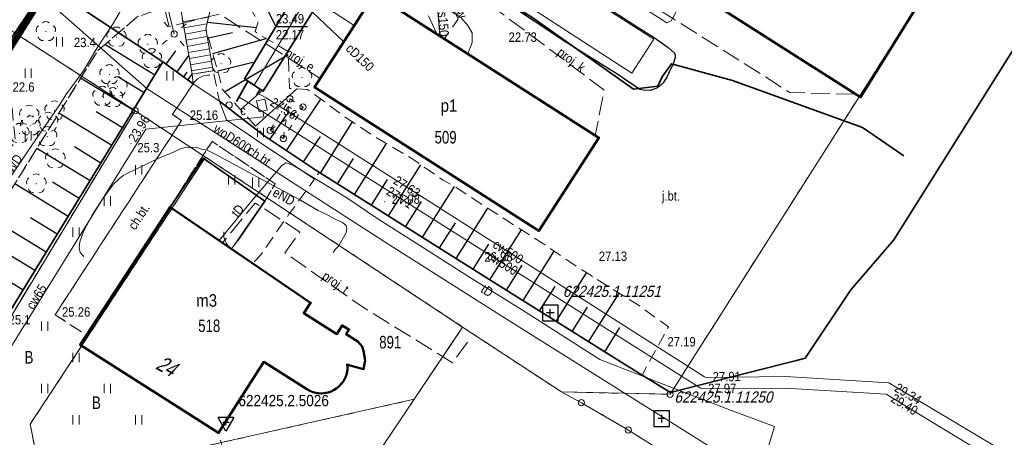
# Model space of a CAD drawing. Header units: metres. Extents: x 6530877 to 6534102, y 6042175 to 6045327.
# Tile 57 of 76: x 6533086 to 6533164, y 6044010 to 6044043. Entities that reach past the tile are written whole.
import ezdxf
from ezdxf.enums import TextEntityAlignment as Align

# ---------------------------------------------------------------- set-up
doc = ezdxf.new("R2010")
doc.units = ezdxf.units.M
doc.header["$MEASUREMENT"] = 0
for name, pattern in [('1.0_0.5', [1.5, 1, -0.5]), ('1.5_0.5', [2, 1.5, -0.5]), ('219-500', [0]), ('egug-500', [1, 0.5, -0.5]), ('otof_500', [0]), ('supp_500', [1, 0.5, -0.5])]:
    doc.linetypes.add(name, pattern=pattern)
doc.layers.get('0').update_dxf_attribs({"color": 2, "linetype": 'CONTINUOUS', "lineweight": 5})
for name, color, linetype in [('000 Inne (niezydentyfikowane)', 7, 'CONTINUOUS'), ('202-punkt graniczny', 7, 'CONTINUOUS'), ('203-punkt graniczny', 7, 'CONTINUOUS'), ('210-oznaczenie konturu użytku gruntowego', 7, 'CONTINUOUS'), ('211-numer działki ewidencyjnej', 7, 'CONTINUOUS'), ('218-kontur użytku gruntowego', 7, 'CONTINUOUS'), ('219-działka ewidencyjna', 7, 'CONTINUOUS'), ('238-Punkt adresowy budynku', 7, 'CONTINUOUS'), ('312-budynek ewidencyjny', 7, 'CONTINUOUS'), ('312-oznaczenie budynku ewidencyjnego', 7, 'CONTINUOUS'), ('312-oznaczenie budynku ewidencyjnego-Atr117', 7, 'CONTINUOUS'), ('chodnik', 7, 'CONTINUOUS'), ('chodnik-Atr17', 7, 'CONTINUOUS'), ('drzewo liściaste', 7, 'CONTINUOUS'), ('furtka', 7, 'CONTINUOUS'), ('inna budowla', 7, 'CONTINUOUS'), ('inny obiekt trwale związany z budynkiem (powierzchnia)', 7, 'CONTINUOUS'), ('jezdnia', 7, 'CONTINUOUS'), ('jezdnia-Atr17', 7, 'CONTINUOUS'), ('komora podziemna - ob. projektowany', 7, 'CONTINUOUS'), ('krawężnik', 7, 'CONTINUOUS'), ('latarnia', 7, 'CONTINUOUS'), ('obudowa ochronna przewodu', 7, 'CONTINUOUS'), ('ogrodzenie trwałe', 7, 'CONTINUOUS'), ('pikieta naturalna', 7, 'CONTINUOUS'), ('pikieta naturalna-Atr2', 7, 'CONTINUOUS'), ('pikieta sztuczna', 7, 'CONTINUOUS'), ('pikieta sztuczna-Atr2', 7, 'CONTINUOUS'), ('przewód ciepłowniczy', 7, 'CONTINUOUS'), ('przewód ciepłowniczy-Atr1', 7, 'CONTINUOUS'), ('przewód elektroenergetyczny podziemny', 7, 'CONTINUOUS'), ('przewód elektroenergetyczny podziemny - ob. projektowany', 7, 'CONTINUOUS'), ('przewód elektroenergetyczny podziemny - ob. projektowany-Atr1', 7, 'CONTINUOUS'), ('przewód elektroenergetyczny podziemny-Atr1', 7, 'CONTINUOUS'), ('przewód kanalizacyjny', 7, 'CONTINUOUS'), ('przewód kanalizacyjny - ob. projektowany', 7, 'CONTINUOUS'), ('przewód kanalizacyjny - ob. projektowany-Atr1', 7, 'CONTINUOUS'), ('przewód kanalizacyjny-Atr1', 7, 'CONTINUOUS'), ('przewód telekomunikacyjny podziemny', 7, 'CONTINUOUS'), ('przewód telekomunikacyjny podziemny - ob. projektowany', 7, 'CONTINUOUS'), ('przewód telekomunikacyjny podziemny - ob. projektowany-Atr1', 7, 'CONTINUOUS'), ('przewód telekomunikacyjny podziemny-Atr1', 7, 'CONTINUOUS'), ('przewód wodociągowy', 7, 'CONTINUOUS'), ('przewód wodociągowy - ob. projektowany', 7, 'CONTINUOUS'), ('przewód wodociągowy - ob. projektowany-Atr1', 7, 'CONTINUOUS'), ('przewód wodociągowy-Atr1', 7, 'CONTINUOUS'), ('Punkt budynku', 7, 'CONTINUOUS'), ('rzędna', 7, 'CONTINUOUS'), ('rzędna-Atr2', 7, 'CONTINUOUS'), ('rzędna-Atr3', 7, 'CONTINUOUS'), ('schody w ciągu komunikacyjnym', 7, 'CONTINUOUS'), ('skarpa nieumocniona', 7, 'CONTINUOUS'), ('Szczegółowa osnowa geodezyjna pozioma', 7, 'CONTINUOUS'), ('Szczegółowa osnowa geodezyjna pozioma-Atr103', 7, 'CONTINUOUS'), ('Szczegółowa osnowa geodezyjna wysokościowa', 7, 'CONTINUOUS'), ('Szczegółowa osnowa geodezyjna wysokościowa-Atr103', 7, 'CONTINUOUS'), ('słup przewodów napowietrznych', 7, 'CONTINUOUS'), ('trawnik', 7, 'CONTINUOUS'), ('właz do komory lub kanału', 7, 'CONTINUOUS'), ('właz do komory lub kanału-Atr17', 7, 'CONTINUOUS'), ('Zakres', 7, 'CONTINUOUS')]:
    doc.layers.add(name, color=color, linetype=linetype)
doc.styles.get("Standard").update_dxf_attribs({"font": 'Working1250', "width": 0.75})
doc.linetypes.add('902-500', pattern='A,3.75,0,[1,ksztalty.shx,S=0.5,R=0,X=0,Y=0],3.75', length=7.5)

# ---------------------------------------------------------------- blocks, each defined once
blk = doc.blocks.new('PUNKTBUD')
at = {"color": 0}
blk.add_circle((0, 0), 0.045, dxfattribs=at)
blk = doc.blocks.new('202')
at = {"color": 0, "linetype": 'Continuous', "lineweight": 0}
blk.add_circle((0, 0), 0.25, dxfattribs=at)
blk = doc.blocks.new('203')
at = {"linetype": 'Continuous', "lineweight": 0}
h = blk.add_hatch(color=0, dxfattribs=at)
edge = h.paths.add_edge_path()
edge.add_arc((0, 0), 0.045, 0, 360)
blk = doc.blocks.new('PW01')
at = {"linetype": 'Continuous', "lineweight": 13}
h = blk.add_hatch(color=0, dxfattribs=at)
edge = h.paths.add_edge_path()
edge.add_arc((0, 0), 0.045, 0, 360)
blk = doc.blocks.new('OP021')
at = {"linetype": 'Continuous', "lineweight": 13}
h = blk.add_hatch(color=0, dxfattribs=at)
edge = h.paths.add_edge_path()
edge.add_arc((0, 0), 0.05, 0, 360)
at = {"color": 0, "linetype": 'Continuous', "lineweight": 13}
for centre, start, end in [((0, 0.4), 49.272, 130.728), ((-0.38, 0.124), 121.308, 202.548), ((0.38, 0.124), 337.452, 58.692), ((-0.235, -0.324), 193.221, 274.871), ((0.235, -0.324), 265.129, 346.779)]:
    blk.add_arc(centre, 0.4, start, end, dxfattribs=at)
blk = doc.blocks.new('SM01')
at = {"color": 0, "linetype": 'Continuous', "lineweight": 13}
for p, q in [((-0.53, 0.531), (-0.883, 0.884)), ((0.531, 0.531), (0.884, 0.884)), ((-0.53, -0.53), (-0.883, -0.883)), ((0.531, -0.53), (0.884, -0.883))]:
    blk.add_line(p, q, dxfattribs=at)
blk.add_circle((0, 0), 0.25, dxfattribs=at)
blk = doc.blocks.new('TU04')
at = {"color": 0, "linetype": 'Continuous', "lineweight": 13}
for p, q in [((0, 0), (0, 0.75)), ((0.5, 0), (0.5, 0.75))]:
    blk.add_line(p, q, dxfattribs=at)
blk = doc.blocks.new('OK04')
at = {"color": 0, "linetype": 'Continuous', "lineweight": 0}
blk.add_arc((1.5, 0.001), 1.5, 120, 180, dxfattribs=at)
blk = doc.blocks.new('US15')
at = {"color": 0, "linetype": 'Continuous', "lineweight": 13}
blk.add_circle((0, 0), 0.25, dxfattribs=at)
blk = doc.blocks.new('SM05')
at = {"color": 0, "linetype": 'Continuous', "lineweight": 13}
blk.add_circle((0, 0), 0.25, dxfattribs=at)
blk = doc.blocks.new('OSSH')
at = {"color": 0}
for p, q in [((0, -0.721), (-0.624, 0.362)), ((0.626, 0.362), (-0.624, 0.362)), ((-0.25, 0), (0.25, 0)), ((0.626, 0.362), (0, -0.721)), ((0, -0.25), (0, 0.25))]:
    blk.add_line(p, q, dxfattribs=at)
blk = doc.blocks.new('OSSP')
at = {"color": 0}
for p, q in [((-0.626, 0.625), (-0.626, -0.625)), ((-0.626, 0.625), (-0.626, -0.625)), ((0.624, 0.625), (-0.626, 0.625)), ((0.624, 0.625), (-0.626, 0.625)), ((0.3, 0), (-0.3, 0)), ((0.3, 0), (-0.3, 0)), ((0, -0.3), (0, 0.3)), ((0, -0.3), (0, 0.3)), ((0.624, -0.625), (0.624, 0.625)), ((0.624, -0.625), (0.624, 0.625)), ((-0.626, -0.625), (0.624, -0.625)), ((-0.626, -0.625), (0.624, -0.625))]:
    blk.add_line(p, q, dxfattribs=at)

msp = doc.modelspace()

# ---------------------------------------------------------------- linework, layer by layer
at = {"layer": '000 Inne (niezydentyfikowane)', "color": 7, "linetype": 'Continuous', "lineweight": 25, "flags": 128}
for points in [[(6533100.78, 6044042.71), (6533104.7, 6044042.29)], [(6533100.87, 6044041.46), (6533102.78, 6044041.88)], [(6533101.22, 6044040.21), (6533105.48, 6044041.41)], [(6533096.58, 6044038.46), (6533092.58, 6044040.91)], [(6533097.5, 6044039.34), (6533098.27, 6044040.41)], [(6533098.35, 6044038.72), (6533099.31, 6044040.04)], [(6533102.15, 6044037.14), (6533107.24, 6044040.12)], [(6533101.61, 6044038.83), (6533104.42, 6044039.51)], [(6533094.86, 6044035.66), (6533090.66, 6044038.24)], [(6533095.72, 6044037.06), (6533093.62, 6044038.35)], [(6533098.9, 6044038.33), (6533099.18, 6044038.72)], [(6533099.23, 6044038.08), (6533099.57, 6044038.55)], [(6533099.57, 6044037.84), (6533099.6, 6044037.89)], [(6533103.44, 6044035.71), (6533105.36, 6044037.44)], [(6533104.63, 6044034.39), (6533107.94, 6044037.38)], [(6533107.09, 6044032.45), (6533109.84, 6044036.56)], [(6533093.14, 6044032.85), (6533088.92, 6044035.43)], [(6533094, 6044034.26), (6533091.9, 6044035.55)], [(6533105.76, 6044033.34), (6533107.13, 6044035.34)], [(6533109.81, 6044030.65), (6533112.38, 6044034.73)], [(6533108.45, 6044031.54), (6533109.81, 6044033.57)], [(6533092.27, 6044031.44), (6533090.16, 6044032.73)], [(6533112.53, 6044028.93), (6533115.09, 6044033)], [(6533091.41, 6044030.02), (6533087.16, 6044032.62)], [(6533111.18, 6044029.79), (6533112.45, 6044031.81)], [(6533115.25, 6044027.22), (6533117.83, 6044031.31)], [(6533089.67, 6044027.18), (6533085.4, 6044029.79)], [(6533090.54, 6044028.6), (6533088.41, 6044029.91)], [(6533113.88, 6044028.08), (6533115.18, 6044030.13)], [(6533117.96, 6044025.51), (6533120.52, 6044029.58)], [(6533116.61, 6044026.36), (6533117.88, 6044028.38)], [(6533120.66, 6044023.81), (6533123.19, 6044027.83)], [(6533087.91, 6044024.32), (6533083.63, 6044026.94)], [(6533088.79, 6044025.75), (6533086.65, 6044027.06)], [(6533119.31, 6044024.66), (6533120.59, 6044026.68)], [(6533123.34, 6044022.12), (6533125.86, 6044026.12)], [(6533122, 6044022.97), (6533123.26, 6044024.97)], [(6533086.06, 6044021.29), (6533081.47, 6044024.1)], [(6533087.01, 6044022.85), (6533084.87, 6044024.17)], [(6533126, 6044020.45), (6533128.49, 6044024.4)], [(6533124.67, 6044021.28), (6533125.93, 6044023.28)], [(6533128.63, 6044018.79), (6533131.07, 6044022.67)], [(6533127.32, 6044019.62), (6533128.55, 6044021.57)], [(6533131.22, 6044017.16), (6533133.67, 6044021.05)], [(6533129.93, 6044017.98), (6533131.15, 6044019.92)], [(6533132.52, 6044016.35), (6533133.74, 6044018.29)]]:
    msp.add_lwpolyline(points, dxfattribs=at)
at = {"layer": '218-kontur użytku gruntowego', "color": 3, "linetype": 'egug-500', "lineweight": 18, "flags": 128}
for points in [[(6533137.74, 6044012.96), (6533198.31, 6044108.33)], [(6533095.01, 6044035.63), (6533083.81, 6044042.87)], [(6533083.81, 6044042.87), (6533095.01, 6044035.63)], [(6533075.47, 6044003.24), (6533095.01, 6044035.63)], [(6533095.01, 6044035.63), (6533075.47, 6044003.24)], [(6533100.64, 6044031.92), (6533095.01, 6044035.63)], [(6533095.01, 6044035.63), (6533100.64, 6044031.92)], [(6533086.63, 6044010.57), (6533100.64, 6044031.92)], [(6533100.64, 6044031.92), (6533086.63, 6044010.57)], [(6533121.17, 6044018.33), (6533100.64, 6044031.92)], [(6533100.64, 6044031.92), (6533121.17, 6044018.33)], [(6533121.17, 6044018.33), (6533117.3, 6044012.56)], [(6533117.3, 6044012.56), (6533121.17, 6044018.33)], [(6533129.06, 6044013.15), (6533121.17, 6044018.33)], [(6533121.17, 6044018.33), (6533129.06, 6044013.15)], [(6533130.66, 6044012.29), (6533129.06, 6044013.15)], [(6533129.06, 6044013.15), (6533137.74, 6044012.96)], [(6533087.55, 6044005.88), (6533117.3, 6044012.56)], [(6533117.3, 6044012.56), (6533114.51, 6044008.4)], [(6533134.41, 6044010.1), (6533130.66, 6044012.29)], [(6533087.55, 6044005.88), (6533086.63, 6044010.57)], [(6533086.63, 6044010.57), (6533087.55, 6044005.88)], [(6533142.29, 6044005.14), (6533134.41, 6044010.1)]]:
    msp.add_lwpolyline(points, dxfattribs=at)
at = {"layer": '219-działka ewidencyjna', "color": 3, "linetype": '219-500', "lineweight": 18, "flags": 128}
for points in [[(6533137.74, 6044012.96), (6533198.31, 6044108.33)], [(6533083.81, 6044042.87), (6533095.01, 6044035.63)], [(6533075.47, 6044003.24), (6533095.01, 6044035.63)], [(6533095.01, 6044035.63), (6533100.64, 6044031.92)], [(6533086.63, 6044010.57), (6533100.64, 6044031.92)], [(6533100.64, 6044031.92), (6533121.17, 6044018.33)], [(6533117.3, 6044012.56), (6533121.17, 6044018.33)], [(6533129.06, 6044013.15), (6533121.17, 6044018.33)], [(6533129.06, 6044013.15), (6533130.66, 6044012.29)], [(6533129.06, 6044013.15), (6533137.74, 6044012.96)], [(6533087.55, 6044005.88), (6533117.3, 6044012.56)], [(6533114.51, 6044008.4), (6533117.3, 6044012.56)], [(6533130.66, 6044012.29), (6533134.41, 6044010.1)], [(6533086.63, 6044010.57), (6533087.55, 6044005.88)], [(6533134.41, 6044010.1), (6533142.29, 6044005.14)]]:
    msp.add_lwpolyline(points, dxfattribs=at)
at = {"layer": '312-budynek ewidencyjny', "color": 7, "linetype": 'Continuous', "lineweight": 50, "flags": 128}
for points in [[(6533152.95, 6044036.71), (6533137.89, 6044046.32)], [(6533158.52, 6044045.68), (6533152.95, 6044036.71)], [(6533109.35, 6044037.52), (6533114.12, 6044044.96)], [(6533114.12, 6044044.96), (6533132.04, 6044033.47)], [(6533127.27, 6044026.03), (6533109.35, 6044037.52)], [(6533132.04, 6044033.47), (6533127.27, 6044026.03)], [(6533091.12, 6044017.69), (6533097.8, 6044027.93)], [(6533097.8, 6044027.93), (6533109.03, 6044020.28)], [(6533109.03, 6044020.28), (6533108.49, 6044019.44)], [(6533108.49, 6044019.44), (6533111.13, 6044017.78)], [(6533111.13, 6044017.78), (6533111.55, 6044018.47)], [(6533111.55, 6044018.47), (6533112.09, 6044018.14)], [(6533112.09, 6044018.14), (6533111.86, 6044017.77)], [(6533090.62, 6044016.91), (6533091.12, 6044017.69)], [(6533111.86, 6044017.77), (6533112.8, 6044017.18)], [(6533112.8, 6044017.18), (6533113.15, 6044016.79)], [(6533101.68, 6044009.87), (6533090.62, 6044016.91)], [(6533113.15, 6044016.79), (6533113.25, 6044016.44)], [(6533113.25, 6044016.44), (6533113.39, 6044015.67)], [(6533105.29, 6044015.55), (6533101.68, 6044009.87)], [(6533108.72, 6044013.36), (6533105.29, 6044015.55)], [(6533113.39, 6044015.67), (6533113.24, 6044014.97)], [(6533111.92, 6044014.64), (6533111.86, 6044014.43)], [(6533111.97, 6044014.92), (6533111.92, 6044014.64)], [(6533112.2, 6044015.27), (6533111.94, 6044015.35)], [(6533111.94, 6044015.35), (6533111.98, 6044015.16)], [(6533111.98, 6044015.16), (6533111.97, 6044014.92)], [(6533113.24, 6044014.97), (6533112.2, 6044015.27)], [(6533111.62, 6044013.97), (6533111.48, 6044013.79)], [(6533111.74, 6044014.16), (6533111.62, 6044013.97)], [(6533111.86, 6044014.43), (6533111.74, 6044014.16)], [(6533109.02, 6044013.21), (6533108.72, 6044013.36)], [(6533109.3, 6044013.11), (6533109.02, 6044013.21)], [(6533109.62, 6044013.05), (6533109.3, 6044013.11)], [(6533110.23, 6044013.07), (6533109.91, 6044013.03)], [(6533110.43, 6044013.11), (6533110.23, 6044013.07)], [(6533110.67, 6044013.19), (6533110.43, 6044013.11)], [(6533110.91, 6044013.31), (6533110.67, 6044013.19)], [(6533111.11, 6044013.44), (6533110.91, 6044013.31)], [(6533111.33, 6044013.63), (6533111.11, 6044013.44)], [(6533111.48, 6044013.79), (6533111.33, 6044013.63)], [(6533109.91, 6044013.03), (6533109.62, 6044013.05)]]:
    msp.add_lwpolyline(points, dxfattribs=at)
at = {"layer": 'chodnik', "color": 7, "linetype": '1.0_0.5', "lineweight": 18, "flags": 128}
msp.add_lwpolyline([(6533088.62, 6044019.32), (6533091.12, 6044017.69), (6533097.8, 6044027.93), (6533101.16, 6044033.18), (6533106.2, 6044029.78), (6533105.36, 6044028.41), (6533103.18, 6044025.23), (6533102.71, 6044024.58), (6533104.41, 6044023.43), (6533105.04, 6044024.1), (6533107.3, 6044027.36), (6533108.04, 6044028.37), (6533109.34, 6044030.16), (6533102.31, 6044034.9), (6533101.74, 6044036.4), (6533101.25, 6044038.83), (6533099.57, 6044038.56), (6533099.64, 6044037.79), (6533098, 6044035.34), (6533098.72, 6044034.84)], close=True, dxfattribs=at)
at = {"layer": 'furtka', "color": 7, "linetype": 'otof_500', "lineweight": 18, "flags": 128}
for points in [[(6533099.64, 6044037.79), (6533101.74, 6044036.4)], [(6533102.71, 6044024.58), (6533103.18, 6044025.23)]]:
    msp.add_lwpolyline(points, dxfattribs=at)
at = {"layer": 'inna budowla', "color": 7, "linetype": 'Continuous', "lineweight": 18, "flags": 128}
msp.add_lwpolyline([(6533134.68, 6044038.63), (6533136.44, 6044041.34), (6533120.82, 6044051.34), (6533119.16, 6044048.73)], close=True, dxfattribs=at)
at = {"layer": 'inny obiekt trwale związany z budynkiem (powierzchnia)', "color": 7, "linetype": 'Continuous', "lineweight": 18, "flags": 128}
msp.add_lwpolyline([(6533112.5, 6044042.44), (6533109.3, 6044044.54), (6533110.89, 6044047.04), (6533114.12, 6044044.96)], close=True, dxfattribs=at)
at = {"layer": 'jezdnia', "color": 7, "linetype": '1.5_0.5', "lineweight": 18, "flags": 128}
msp.add_lwpolyline([(6533119.7, 6044052.08), (6533119.35, 6044052.09), (6533119.08, 6044052.02), (6533118.85, 6044051.9), (6533118.62, 6044051.71), (6533118.23, 6044051.19), (6533117.69, 6044050.37), (6533117.48, 6044050.03), (6533117.45, 6044049.61), (6533117.43, 6044049.33), (6533117.54, 6044049.11), (6533117.68, 6044048.86), (6533117.89, 6044048.62), (6533121.79, 6044046.12), (6533125.01, 6044044.03), (6533129.29, 6044041.2), (6533133.48, 6044038.57), (6533135.33, 6044037.32), (6533135.59, 6044037.27), (6533136.17, 6044037.24), (6533136.73, 6044037.47), (6533137.19, 6044037.85), (6533137.47, 6044038.3), (6533137.75, 6044038.91), (6533137.99, 6044039.35), (6533138.09, 6044039.71), (6533138.14, 6044039.86), (6533138.16, 6044040.1), (6533138.09, 6044040.23), (6533137.59, 6044040.67), (6533136.47, 6044041.47), (6533135.1, 6044042.34), (6533120.21, 6044051.93), (6533120.04, 6044052.03)], close=True, dxfattribs=at)
at = {"layer": 'krawężnik', "color": 7, "linetype": 'Continuous', "lineweight": 25, "flags": 128}
msp.add_lwpolyline([(6533120.21, 6044051.93), (6533135.1, 6044042.34), (6533136.47, 6044041.47), (6533137.59, 6044040.67), (6533138.09, 6044040.23), (6533138.16, 6044040.1), (6533138.14, 6044039.86), (6533138.09, 6044039.71), (6533137.99, 6044039.35), (6533137.75, 6044038.91), (6533137.47, 6044038.3), (6533137.19, 6044037.85), (6533136.73, 6044037.47), (6533136.17, 6044037.24), (6533135.59, 6044037.27), (6533135.33, 6044037.32), (6533133.48, 6044038.57), (6533129.29, 6044041.2), (6533125.01, 6044044.03)], dxfattribs=at)
at = {"layer": 'obudowa ochronna przewodu', "color": 7, "linetype": 'Continuous', "lineweight": 35, "flags": 128}
msp.add_lwpolyline([(6533086.41, 6044046.47), (6533082.63, 6044040.69), (6533079.57, 6044042.45), (6533066.5, 6044049.32), (6533058.16, 6044054.65), (6533057.02, 6044055.29), (6533056.24, 6044053.72), (6533065.51, 6044047.82), (6533068.89, 6044046.08), (6533079.32, 6044040.49), (6533083.08, 6044038.43), (6533088.79, 6044046.92), (6533098.83, 6044057.37), (6533110.01, 6044048.64), (6533103.74, 6044038.18), (6533105.25, 6044037.2), (6533112.45, 6044048.8), (6533098.38, 6044059.81), (6533089.72, 6044050.29)], close=True, dxfattribs=at)
for points in [[(6533112.24, 6044050.58), (6533117.49, 6044050.83), (6533117.48, 6044049.76), (6533118.49, 6044048.24), (6533126.7, 6044043.11), (6533134.82, 6044037.35), (6533136.75, 6044037.59), (6533137.12, 6044038.34), (6533137.85, 6044039.38), (6533142.72, 6044038.05), (6533153.12, 6044034.29), (6533156.42, 6044032.01)], [(6533104.74, 6044036.89), (6533105.01, 6044037.36), (6533104.01, 6044038), (6533103.1, 6044036.37)]]:
    msp.add_lwpolyline(points, dxfattribs=at)
at = {"layer": 'ogrodzenie trwałe', "color": 7, "linetype": '902-500', "lineweight": 35, "flags": 128}
for points in [[(6533101.74, 6044036.4), (6533105.3, 6044033.65), (6533109.52, 6044030.83), (6533123.77, 6044021.85), (6533133.45, 6044015.76), (6533135.5, 6044014.5), (6533137.77, 6044013.1), (6533144.15, 6044014.74), (6533147.85, 6044015.66), (6533148.52, 6044015.85), (6533152.18, 6044021.3), (6533155.62, 6044025.32), (6533165.5, 6044041.06), (6533173.04, 6044051.94), (6533173.32, 6044052.41)], [(6533086.94, 6044046.34), (6533097.23, 6044039.53), (6533099.64, 6044037.79)], [(6533097.23, 6044039.53), (6533084.93, 6044019.45), (6533072.64, 6043998.94)], [(6533097.8, 6044027.93), (6533100.44, 6044031.83), (6533105.36, 6044028.41), (6533103.18, 6044025.23)]]:
    msp.add_lwpolyline(points, dxfattribs=at)
at = {"layer": 'przewód ciepłowniczy', "color": 212, "linetype": 'Continuous', "lineweight": 18, "flags": 128}
for points in [[(6533139.28, 6044045.44), (6533137.83, 6044042.82), (6533137.49, 6044042.65), (6533114.34, 6044057.46), (6533110.34, 6044065.81), (6533103.52, 6044073.43)], [(6533104.53, 6044037.67), (6533111.2, 6044048.72)], [(6533111.67, 6044041.14), (6533107.24, 6044045.38)], [(6533103.32, 6044036.72), (6533104.12, 6044036.22), (6533114.69, 6044029.56), (6533140.18, 6044013.44), (6533140.31, 6044013.41), (6533147.39, 6044013.43), (6533155, 6044012.97), (6533165.04, 6044006.86), (6533188.37, 6043992.79), (6533192.73, 6043990.18)], [(6533104.72, 6044037.05), (6533105.47, 6044036.65), (6533115.37, 6044030.38), (6533140.49, 6044014.36), (6533140.63, 6044014.31), (6533146.96, 6044014.38), (6533155.22, 6044013.88), (6533165.64, 6044007.65)], [(6533060.6, 6043964.58), (6533060.27, 6043966.13), (6533064.79, 6043967.05), (6533062.32, 6043977.78), (6533061.45, 6043982.99), (6533060.8, 6043986.03), (6533058.52, 6043998), (6533075.23, 6044000.85), (6533095.87, 6044034.16), (6533105.3, 6044035.13)], [(6533105.3, 6044035.13), (6533105.21, 6044035.61)]]:
    msp.add_lwpolyline(points, dxfattribs=at)
at = {"layer": 'przewód elektroenergetyczny podziemny', "color": 1, "linetype": 'Continuous', "lineweight": 18, "flags": 128}
for points in [[(6533087.88, 6044064.66), (6533088.37, 6044063.51), (6533091.14, 6044058.88), (6533093.58, 6044056.2), (6533091.94, 6044054.75), (6533090.06, 6044052.67), (6533097.58, 6044044.07), (6533098.13, 6044041.76)], [(6533095.35, 6044046.25), (6533093.26, 6044042.59), (6533091.99, 6044040.66), (6533090.9, 6044038.83), (6533089.47, 6044036.89), (6533089, 6044036.13), (6533086.45, 6044032.39), (6533083.17, 6044027.55)], [(6533114.87, 6044046.16), (6533115.24, 6044046.28), (6533115.78, 6044046.19), (6533116.74, 6044045.74), (6533118.39, 6044044.8), (6533121.02, 6044043.09), (6533121.58, 6044042.44), (6533121.94, 6044041.86), (6533121.93, 6044041.09), (6533121.58, 6044040.17)], [(6533090.92, 6044023.97), (6533090.61, 6044024.29), (6533090.53, 6044024.68), (6533090.6, 6044025.14), (6533090.9, 6044025.98), (6533091.6, 6044027.33), (6533092.34, 6044028.48), (6533092.8, 6044029.11), (6533093.29, 6044029.75), (6533093.75, 6044030.22), (6533094.06, 6044030.44), (6533095.37, 6044031.08), (6533096.08, 6044031.44), (6533097.01, 6044031.9), (6533097.49, 6044032.08), (6533097.84, 6044032.22), (6533098.69, 6044032.6), (6533099.07, 6044032.7), (6533099.58, 6044032.72), (6533099.94, 6044032.69), (6533100.35, 6044032.56), (6533100.76, 6044032.47), (6533101.45, 6044032.13), (6533104.71, 6044030.37), (6533108.23, 6044028.47), (6533109.62, 6044027.66), (6533110.26, 6044027.36), (6533110.98, 6044026.96), (6533111.57, 6044026.7), (6533111.88, 6044026.45), (6533111.92, 6044026.22), (6533111.87, 6044025.87), (6533111.26, 6044024.81), (6533110.96, 6044024.51), (6533110.83, 6044024.3)]]:
    msp.add_lwpolyline(points, dxfattribs=at)
at = {"layer": 'przewód elektroenergetyczny podziemny - ob. projektowany', "color": 1, "linetype": '1.5_0.5', "lineweight": 18, "flags": 128}
msp.add_lwpolyline([(6533097.39, 6044043.72), (6533097.74, 6044042.36), (6533101.73, 6044043.36), (6533109.79, 6044038.21)], dxfattribs=at)
at = {"layer": 'przewód kanalizacyjny', "color": 34, "linetype": 'Continuous', "lineweight": 18, "flags": 128}
msp.add_lwpolyline([(6533119.34, 6044041.61), (6533119.09, 6044044.89), (6533108.55, 6044062.62)], dxfattribs=at)
at = {"layer": 'przewód kanalizacyjny - ob. projektowany', "color": 34, "linetype": '1.5_0.5', "lineweight": 18, "flags": 128}
for points in [[(6533119.08, 6044041.84), (6533117.06, 6044046.24), (6533108.98, 6044063.26), (6533115.09, 6044073.07), (6533115.21, 6044084.65), (6533115.37, 6044103.97), (6533118.8, 6044109.45), (6533124.98, 6044119.17), (6533127.06, 6044118.25), (6533137.57, 6044113.74), (6533148.22, 6044129.62), (6533128.91, 6044141.43), (6533126.73, 6044149.84)], [(6533111.68, 6044059.91), (6533124.69, 6044051.5), (6533132.09, 6044046.74), (6533137.17, 6044043.51), (6533147.31, 6044037.09), (6533152.53, 6044036.94)], [(6533116.9, 6044048.96), (6533132.46, 6044037.29), (6533131.77, 6044033.64)]]:
    msp.add_lwpolyline(points, dxfattribs=at)
at = {"layer": 'przewód telekomunikacyjny podziemny', "color": 30, "linetype": 'Continuous', "lineweight": 18, "flags": 128}
msp.add_lwpolyline([(6533145.54, 6044008.6), (6533146.09, 6044010.39), (6533142.57, 6044011.7), (6533138.16, 6044013.39), (6533132.13, 6044015.73), (6533126.16, 6044019.54), (6533121.72, 6044022.33), (6533118.04, 6044024.67), (6533114.4, 6044027), (6533111.93, 6044028.66), (6533107.61, 6044031.28), (6533107.07, 6044031.45), (6533106.74, 6044031.25), (6533104.45, 6044028.56), (6533101.72, 6044025.26)], dxfattribs=at)
at = {"layer": 'przewód telekomunikacyjny podziemny - ob. projektowany', "color": 30, "linetype": '1.5_0.5', "lineweight": 18, "flags": 128}
msp.add_lwpolyline([(6533121.55, 6044017.14), (6533120.37, 6044015.48), (6533113.24, 6044019.9), (6533106.98, 6044024.26), (6533108.18, 6044025.93), (6533104.6, 6044028.25), (6533102, 6044025.07)], dxfattribs=at)
at = {"layer": 'przewód wodociągowy', "color": 5, "linetype": 'Continuous', "lineweight": 18, "flags": 128}
msp.add_lwpolyline([(6533073.82, 6044055.93), (6533086.12, 6044046.1), (6533095.96, 6044037.37), (6533115.27, 6044024.94), (6533124.73, 6044018.95), (6533164.97, 6043993.69), (6533201.21, 6043970.92), (6533240.39, 6043947.43), (6533243.06, 6043945.78)], dxfattribs=at)
at = {"layer": 'przewód wodociągowy - ob. projektowany', "color": 5, "linetype": '1.5_0.5', "lineweight": 18, "flags": 128}
msp.add_lwpolyline([(6533117.38, 6044052.57), (6533116.74, 6044051.55), (6533120.81, 6044042.96), (6533119.72, 6044041.37)], dxfattribs=at)
at = {"layer": 'rzędna-Atr2', "color": 7, "flags": 128}
msp.add_lwpolyline([(6533105.04, 6044044.73), (6533106.25, 6044042.37), (6533108.787, 6044042.37)], dxfattribs=at)
at = {"layer": 'schody w ciągu komunikacyjnym', "color": 7, "linetype": 'Continuous', "lineweight": 18, "flags": 128}
msp.add_lwpolyline([(6533098.65, 6044043.71), (6533099.57, 6044038.56), (6533101.25, 6044038.83), (6533100.66, 6044042.19), (6533101.1, 6044044.1)], close=True, dxfattribs=at)
for points in [[(6533100.872, 6044043.11), (6533098.823, 6044042.744)], [(6533100.75, 6044042.58), (6533098.911, 6044042.252)], [(6533100.683, 6044042.06), (6533098.998, 6044041.759)], [(6533100.769, 6044041.568), (6533099.086, 6044041.267)], [(6533100.856, 6044041.075), (6533099.174, 6044040.775)], [(6533100.942, 6044040.583), (6533099.262, 6044040.283)], [(6533101.029, 6044040.09), (6533099.35, 6044039.791)], [(6533101.115, 6044039.598), (6533099.438, 6044039.298)], [(6533101.202, 6044039.105), (6533099.526, 6044038.806)]]:
    msp.add_lwpolyline(points, dxfattribs=at)
at = {"layer": 'skarpa nieumocniona', "color": 7, "linetype": '1.0_0.5', "lineweight": 18, "flags": 128}
for points in [[(6533101.61, 6044038.83), (6533101.97, 6044037.34), (6533105.3, 6044033.65), (6533109.52, 6044030.83), (6533121.09, 6044023.54), (6533133.45, 6044015.76), (6533135.5, 6044014.5), (6533137.62, 6044018.35), (6533135.13, 6044020.14), (6533130.58, 6044022.98), (6533127.64, 6044024.98), (6533122.7, 6044028.14), (6533120.5, 6044029.59), (6533119.62, 6044030.07), (6533117.11, 6044031.81), (6533114.08, 6044033.59), (6533111.76, 6044035.15), (6533108.79, 6044037.33), (6533107.34, 6044037.41), (6533107.23, 6044040.35), (6533104.59, 6044041.95), (6533104.84, 6044042.73), (6533102.81, 6044046.24), (6533101.66, 6044045.33), (6533101.1, 6044044.1), (6533100.66, 6044042.19)], [(6533101.61, 6044038.83), (6533101.97, 6044037.34), (6533105.3, 6044033.65), (6533109.52, 6044030.83), (6533121.09, 6044023.54), (6533133.45, 6044015.76), (6533135.5, 6044014.5), (6533137.62, 6044018.35), (6533135.13, 6044020.14), (6533130.58, 6044022.98), (6533127.64, 6044024.98), (6533122.7, 6044028.14), (6533120.5, 6044029.59), (6533119.62, 6044030.07), (6533117.11, 6044031.81), (6533114.08, 6044033.59), (6533111.76, 6044035.15), (6533108.79, 6044037.33), (6533107.34, 6044037.41), (6533107.23, 6044040.35), (6533104.59, 6044041.95), (6533104.84, 6044042.73), (6533102.81, 6044046.24), (6533101.66, 6044045.33), (6533101.1, 6044044.1), (6533100.66, 6044042.19)], [(6533067.12, 6044009.15), (6533065.51, 6044008.58), (6533068.44, 6044001.55), (6533075.64, 6044008.32), (6533084.93, 6044019.45), (6533097.23, 6044039.53), (6533099.64, 6044037.79), (6533099.57, 6044038.56), (6533098.65, 6044043.71), (6533098.5, 6044044.3), (6533095.17, 6044043.13), (6533092.04, 6044040.45), (6533082.58, 6044025.26)], [(6533067.12, 6044009.15), (6533065.51, 6044008.58), (6533068.44, 6044001.55), (6533075.64, 6044008.32), (6533084.93, 6044019.45), (6533097.23, 6044039.53), (6533099.64, 6044037.79), (6533099.57, 6044038.56), (6533098.65, 6044043.71), (6533098.5, 6044044.3), (6533095.17, 6044043.13), (6533092.04, 6044040.45), (6533082.58, 6044025.26)]]:
    msp.add_lwpolyline(points, close=True, dxfattribs=at)
at = {"layer": 'słup przewodów napowietrznych', "color": 7, "linetype": 'supp_500', "lineweight": 18, "flags": 128}
for points in [[(6533105.8, 6044034.07), (6533106.84, 6044033.41), (6533108.42, 6044035.92), (6533107.37, 6044036.58)], [(6533105.8, 6044034.07), (6533107.37, 6044036.58)], [(6533105.8, 6044034.07), (6533108.42, 6044035.92)], [(6533106.84, 6044033.41), (6533107.37, 6044036.58)]]:
    msp.add_lwpolyline(points, dxfattribs=at)
at = {"layer": 'trawnik', "color": 7, "linetype": '1.0_0.5', "lineweight": 18, "flags": 128}
for points in [[(6533067.12, 6044009.15), (6533082.58, 6044025.26), (6533092.04, 6044040.45), (6533095.17, 6044043.13), (6533098.5, 6044044.3), (6533089.43, 6044054.64), (6533085.32, 6044053.07), (6533081.02, 6044048.77), (6533078.94, 6044041.84), (6533085.02, 6044037.58), (6533085.44, 6044033.14), (6533082.76, 6044029.77), (6533080.86, 6044026.95), (6533071.57, 6044015.37)], [(6533090.62, 6044016.91), (6533091.12, 6044017.69), (6533088.62, 6044019.32), (6533098.72, 6044034.84), (6533098, 6044035.34), (6533099.64, 6044037.79), (6533097.23, 6044039.53), (6533084.93, 6044019.45), (6533075.64, 6044008.32), (6533068.44, 6044001.55), (6533072.64, 6043998.94), (6533088.2, 6044002.82), (6533102.68, 6044005.84), (6533101.68, 6044009.87)], [(6533101.74, 6044036.4), (6533102.31, 6044034.9), (6533109.34, 6044030.16), (6533109.72, 6044030.71), (6533105.3, 6044033.65)], [(6533105.36, 6044028.41), (6533106.2, 6044029.78), (6533101.16, 6044033.18), (6533097.8, 6044027.93), (6533100.44, 6044031.83)]]:
    msp.add_lwpolyline(points, close=True, dxfattribs=at)
at = {"layer": 'właz do komory lub kanału', "color": 7, "linetype": 'Continuous', "lineweight": 18, "flags": 128}
msp.add_lwpolyline([(6533104.71, 6044036.41), (6533105.36, 6044036.55), (6533105.56, 6044035.66), (6533104.91, 6044035.55)], close=True, dxfattribs=at)
at = {"layer": 'Zakres', "linetype": '1.0_0.5', "lineweight": 70, "const_width": 0.5}
msp.add_lwpolyline([(6532894.4047, 6044010.7263), (6532901.9047, 6044070.7963), (6532921.4247, 6044144.6363), (6532942.6547, 6044191.9663), (6533112.6947, 6044084.6963), (6533080.6444, 6044033.6409), (6533043.3034, 6044057.7488), (6532987.3747, 6043969.1763), (6532966.8747, 6043966.4363), (6532894.4047, 6044010.7263)], dxfattribs=at)

# ---------------------------------------------------------------- block references
at = {"layer": '202-punkt graniczny', "color": 3, "linetype": 'Continuous', "lineweight": 18}
for p in [(6533095.01, 6044035.63), (6533137.74, 6044012.96), (6533130.66, 6044012.29), (6533134.41, 6044010.1)]:
    msp.add_blockref('202', p, dxfattribs=at)
at = {"layer": '203-punkt graniczny', "color": 3, "linetype": 'Continuous', "lineweight": 18}
for p in [(6533100.64, 6044031.92), (6533121.17, 6044018.33), (6533129.06, 6044013.15), (6533117.3, 6044012.56), (6533086.63, 6044010.57)]:
    msp.add_blockref('203', p, dxfattribs=at)
at = {"layer": 'drzewo liściaste', "color": 94, "linetype": 'Continuous', "lineweight": 18}
for p in [(6533087.88, 6044041.96), (6533093.52, 6044041.52), (6533096.02, 6044040.94), (6533096.35, 6044039.8), (6533101.88, 6044039.39), (6533092.96, 6044038.52), (6533108.34, 6044038.28), (6533093.6, 6044037.55), (6533092.4, 6044036.79), (6533093.23, 6044036.68), (6533086.55, 6044035.28), (6533088.57, 6044035.63), (6533086.64, 6044034.42), (6533088.07, 6044034.72), (6533085.76, 6044033.82), (6533087.98, 6044033.56), (6533088.64, 6044031.79), (6533087.12, 6044029.79)]:
    msp.add_blockref('OP021', p, dxfattribs=at)
at = {"layer": 'furtka', "color": 7, "linetype": 'Continuous', "lineweight": 18}
for p, rotation in [((6533099.64, 6044037.79), 326.499), ((6533102.71, 6044024.58), 54.13)]:
    msp.add_blockref('OK04', p, dxfattribs=dict(at, rotation=rotation))
at = {"layer": 'komora podziemna - ob. projektowany', "color": 30, "linetype": 'Continuous', "lineweight": 18}
msp.add_blockref('US15', (6533102.52, 6044036.08), dxfattribs=at)
at = {"layer": 'latarnia', "color": 7, "linetype": 'Continuous', "lineweight": 18, "rotation": 265.277}
msp.add_blockref('SM01', (6533098.13, 6044041.76), dxfattribs=at)
at = {"layer": 'pikieta naturalna', "color": 7, "linetype": 'Continuous', "lineweight": 13}
for p in [(6533092.04, 6044040.45), (6533094.68, 6044033)]:
    msp.add_blockref('PW01', p, dxfattribs=at)
at = {"layer": 'pikieta sztuczna', "color": 7, "linetype": 'Continuous', "lineweight": 13}
for p in [(6533128.71, 6044041.58), (6533102.31, 6044034.9), (6533114.92, 6044028.36), (6533122.41, 6044022.73), (6533131.57, 6044022.34), (6533088.62, 6044019.32), (6533137.02, 6044017.26)]:
    msp.add_blockref('PW01', p, dxfattribs=at)
at = {"layer": 'Punkt budynku', "color": 5, "linetype": 'Continuous', "lineweight": 18}
for p in [(6533112.5, 6044042.44), (6533109.35, 6044037.52), (6533152.95, 6044036.71), (6533132.04, 6044033.47), (6533097.8, 6044027.93), (6533127.27, 6044026.03), (6533109.03, 6044020.28), (6533108.49, 6044019.44), (6533111.13, 6044017.78), (6533111.55, 6044018.47), (6533111.86, 6044017.77), (6533112.09, 6044018.14), (6533091.12, 6044017.69), (6533112.8, 6044017.18), (6533090.62, 6044016.91), (6533113.15, 6044016.79), (6533113.25, 6044016.44), (6533105.29, 6044015.55), (6533113.39, 6044015.67), (6533111.92, 6044014.64), (6533111.94, 6044015.35), (6533111.97, 6044014.92), (6533111.98, 6044015.16), (6533112.2, 6044015.27), (6533113.24, 6044014.97), (6533111.62, 6044013.97), (6533111.74, 6044014.16), (6533111.86, 6044014.43), (6533108.72, 6044013.36), (6533109.02, 6044013.21), (6533109.3, 6044013.11), (6533109.62, 6044013.05), (6533109.91, 6044013.03), (6533110.23, 6044013.07), (6533110.43, 6044013.11), (6533110.67, 6044013.19), (6533110.91, 6044013.31), (6533111.11, 6044013.44), (6533111.33, 6044013.63), (6533111.48, 6044013.79), (6533101.68, 6044009.87)]:
    msp.add_blockref('PUNKTBUD', p, dxfattribs=at)
at = {"layer": 'rzędna', "color": 212, "linetype": 'Continuous', "lineweight": 18}
for p in [(6533105.47, 6044036.65), (6533104.12, 6044036.22), (6533115.37, 6044030.38), (6533114.69, 6044029.56), (6533140.63, 6044014.31), (6533155.22, 6044013.88), (6533140.31, 6044013.41), (6533140.31, 6044013.41), (6533155, 6044012.97)]:
    msp.add_blockref('PW01', p, dxfattribs=at)
at = {"layer": 'rzędna', "color": 212, "linetype": 'Continuous', "lineweight": 18, "rotation": 239.009}
msp.add_blockref('PW01', (6533095.87, 6044034.16), dxfattribs=at)
at = {"layer": 'Szczegółowa osnowa geodezyjna pozioma', "color": 7, "linetype": 'Continuous', "lineweight": 18}
for p in [(6533128.17, 6044019.47), (6533137.08, 6044011.02)]:
    msp.add_blockref('OSSP', p, dxfattribs=at)
at = {"layer": 'Szczegółowa osnowa geodezyjna wysokościowa', "color": 7, "linetype": 'Continuous', "lineweight": 18}
msp.add_blockref('OSSH', (6533102.26, 6044010.74), dxfattribs=at)
at = {"layer": 'słup przewodów napowietrznych', "color": 7, "linetype": 'Continuous', "lineweight": 18, "rotation": 265.277}
msp.add_blockref('US15', (6533098.13, 6044041.76), dxfattribs=at)
at = {"layer": 'słup przewodów napowietrznych', "color": 7, "linetype": 'Continuous', "lineweight": 18}
for p in [(6533107.37, 6044036.58), (6533108.42, 6044035.92), (6533105.8, 6044034.07), (6533106.84, 6044033.41)]:
    msp.add_blockref('SM05', p, dxfattribs=at)
at = {"layer": 'trawnik', "color": 7, "linetype": 'Continuous', "lineweight": 18}
for p in [(6533088.719, 6044040.749), (6533086.219, 6044038.249), (6533097.539, 6044038.039), (6533086.219, 6044033.249), (6533104.775, 6044033.516), (6533104.775, 6044033.516), (6533095.039, 6044030.539), (6533102.47, 6044029.736), (6533104.399, 6044029.529), (6533092.539, 6044028.039), (6533090.039, 6044025.539), (6533087.539, 6044018.039), (6533090.039, 6044015.539), (6533087.539, 6044013.039), (6533092.539, 6044013.039), (6533090.039, 6044010.539), (6533095.039, 6044010.539)]:
    msp.add_blockref('TU04', p, dxfattribs=at)

# ---------------------------------------------------------------- texts
at = {"layer": '210-oznaczenie konturu użytku gruntowego', "color": 3, "linetype": 'Continuous', "lineweight": 18, "width": 0.79}
for p in [(6533086.18, 6044015.42), (6533091.57, 6044011.79)]:
    msp.add_text('B', height=1, dxfattribs=at).set_placement(p)
at = {"layer": '211-numer działki ewidencyjnej', "color": 3, "linetype": 'Continuous', "lineweight": 18, "width": 0.79}
msp.add_text('891', height=1, dxfattribs=at).set_placement((6533114.51, 6044017.63), align=Align.TOP_LEFT)
at = {"layer": '238-Punkt adresowy budynku', "color": 7, "linetype": 'Continuous', "lineweight": 25, "oblique": 15, "width": 0.79}
msp.add_text('24', height=1.25, rotation=330.476, dxfattribs=at).set_placement((6533097.52, 6044015.23), align=Align.MIDDLE_CENTER)
at = {"layer": '312-oznaczenie budynku ewidencyjnego', "color": 7, "linetype": 'Continuous', "lineweight": 18, "width": 0.79}
for s, p in [('509', (6533118.93, 6044034.01)), ('518', (6533100.05, 6044018.94))]:
    msp.add_text(s, height=1, dxfattribs=at).set_placement(p, align=Align.TOP_LEFT)
at = {"layer": '312-oznaczenie budynku ewidencyjnego-Atr117', "color": 7, "width": 0.9}
for s, p in [('p1', (6533120.08, 6044035.54)), ('m3', (6533100.72, 6044019.96))]:
    msp.add_text(s, height=1, dxfattribs=at).set_placement(p, align=Align.CENTER)
at = {"layer": 'chodnik-Atr17', "color": 7, "width": 0.9}
for rotation, p in [(325.996, (6533103.89, 6044032.26)), (56.945, (6533095.02, 6044026.03))]:
    msp.add_text('ch.bt.', height=0.75, rotation=rotation, dxfattribs=at).set_placement(p)
at = {"layer": 'jezdnia-Atr17', "color": 7, "width": 0.9}
msp.add_text('j.bt.', height=0.75, dxfattribs=at).set_placement((6533137.08, 6044028.44))
at = {"layer": 'pikieta naturalna-Atr2', "color": 7, "width": 0.9}
for s, p in [('23.4', (6533090.12, 6044041.46)), ('22.6', (6533085.22, 6044037.9)), ('25.1', (6533084.9, 6044019.3))]:
    msp.add_text(s, height=0.75, dxfattribs=at).set_placement(p, align=Align.TOP_LEFT)
msp.add_text('25.3', height=0.75, dxfattribs=at).set_placement((6533095.19, 6044032.3))
at = {"layer": 'pikieta sztuczna-Atr2', "color": 7, "width": 0.9}
for s, p in [('22.73', (6533124.84, 6044040.91)), ('27.08', (6533115.5, 6044027.96)), ('26.98', (6533122.91, 6044023.35)), ('27.13', (6533132.05, 6044023.4)), ('27.19', (6533137.53, 6044016.56))]:
    msp.add_text(s, height=0.75, dxfattribs=at).set_placement(p, align=Align.BOTTOM_LEFT)
msp.add_text('25.16', height=0.75, dxfattribs=at).set_placement((6533099.38, 6044034.9))
msp.add_text('25.26', height=0.75, dxfattribs=at).set_placement((6533089.17, 6044019.92), align=Align.TOP_LEFT)
at = {"layer": 'przewód ciepłowniczy-Atr1', "color": 212, "width": 0.9}
for s, rotation, p in [('cD150', -43.759, (6533112.03, 6044040.79)), ('cw500', -32.527, (6533123.71, 6044025.06)), ('cw500', -32.31, (6533123.27, 6044024.14))]:
    msp.add_text(s, height=0.75, rotation=rotation, dxfattribs=at).set_placement(p, align=Align.MIDDLE_LEFT)
msp.add_text('cw65', height=0.75, rotation=58.217, dxfattribs=at).set_placement((6533086.89, 6044019.67))
at = {"layer": 'przewód elektroenergetyczny podziemny - ob. projektowany-Atr1', "color": 1, "width": 0.9}
msp.add_text('proj. e', height=0.75, rotation=327.459, dxfattribs=at).set_placement((6533106.91, 6044040.05))
at = {"layer": 'przewód elektroenergetyczny podziemny-Atr1', "color": 1, "width": 0.9}
msp.add_text('eWD', height=0.75, rotation=55.875, dxfattribs=at).set_placement((6533084.94, 6044030.16))
msp.add_text('eND', height=0.75, rotation=-28.359, dxfattribs=at).set_placement((6533106.28, 6044029.52), align=Align.TOP_LEFT)
at = {"layer": 'przewód kanalizacyjny - ob. projektowany-Atr1', "color": 34, "width": 0.9}
msp.add_text('proj. k', height=0.75, rotation=323.13, dxfattribs=at).set_placement((6533128.65, 6044040.14))
at = {"layer": 'przewód kanalizacyjny-Atr1', "color": 34, "width": 0.9}
msp.add_text('ks150', height=0.75, rotation=-85.641, dxfattribs=at).set_placement((6533119.16, 6044043.95))
at = {"layer": 'przewód telekomunikacyjny podziemny - ob. projektowany-Atr1', "color": 30, "width": 0.9}
msp.add_text('proj. t', height=0.75, rotation=325.143, dxfattribs=at).set_placement((6533109.88, 6044022.24))
at = {"layer": 'przewód telekomunikacyjny podziemny-Atr1', "color": 30, "width": 0.9}
for rotation, p in [(50.4, (6533103.2, 6044027.05)), (327.86, (6533122.55, 6044021.17))]:
    msp.add_text('tD', height=0.75, rotation=rotation, dxfattribs=at).set_placement(p)
at = {"layer": 'przewód wodociągowy - ob. projektowany-Atr1', "color": 5, "width": 0.9}
msp.add_text('proj. w', height=0.75, rotation=295.352, dxfattribs=at).set_placement((6533119.75, 6044045.33))
at = {"layer": 'przewód wodociągowy-Atr1', "color": 5, "width": 0.9}
msp.add_text('woD600', height=0.75, rotation=-32.77, dxfattribs=at).set_placement((6533101.19, 6044034))
at = {"layer": 'rzędna-Atr2', "color": 34, "width": 0.9}
msp.add_text('23.49', height=0.75, dxfattribs=at).set_placement((6533106.25, 6044042.378), align=Align.BOTTOM_LEFT)
at = {"layer": 'rzędna-Atr2', "color": 212, "width": 0.9}
for s, rotation, p in [('27.56', 327.652, (6533105.72, 6044036.1)), ('23.96', 58.217, (6533095.05, 6044033.05)), ('27.63', 327.472, (6533115.57, 6044029.85)), ('27.71', 327.69, (6533115, 6044028.98)), ('27.91', 0.633, (6533141.14, 6044013.99)), ('27.97', 0.162, (6533140.78, 6044013.06)), ('29.34', 329.125, (6533155.59, 6044013.26)), ('29.40', 328.677, (6533155.31, 6044012.42))]:
    msp.add_text(s, height=0.75, rotation=rotation, dxfattribs=at).set_placement(p)
at = {"layer": 'rzędna-Atr3', "color": 34, "width": 0.9}
msp.add_text('22.17', height=0.75, dxfattribs=at).set_placement((6533106.25, 6044041.103), align=Align.BOTTOM_LEFT)
at = {"layer": 'Szczegółowa osnowa geodezyjna pozioma-Atr103', "color": 7, "oblique": 15, "width": 0.9}
for s, p in [('622425.1.11251', (6533129.17, 6044020.47)), ('622425.1.11250', (6533138.08, 6044012.02))]:
    msp.add_text(s, height=0.9, dxfattribs=at).set_placement(p, align=Align.BOTTOM_LEFT)
at = {"layer": 'Szczegółowa osnowa geodezyjna wysokościowa-Atr103', "color": 7, "width": 0.9}
msp.add_text('622425.2.5026', height=0.9, dxfattribs=at).set_placement((6533103.26, 6044011.74), align=Align.BOTTOM_LEFT)
at = {"layer": 'właz do komory lub kanału-Atr17', "color": 7, "width": 0.9}
msp.add_text('c', height=0.75, dxfattribs=at).set_placement((6533103.4, 6044035.28))

doc.saveas('drawing.dxf')
